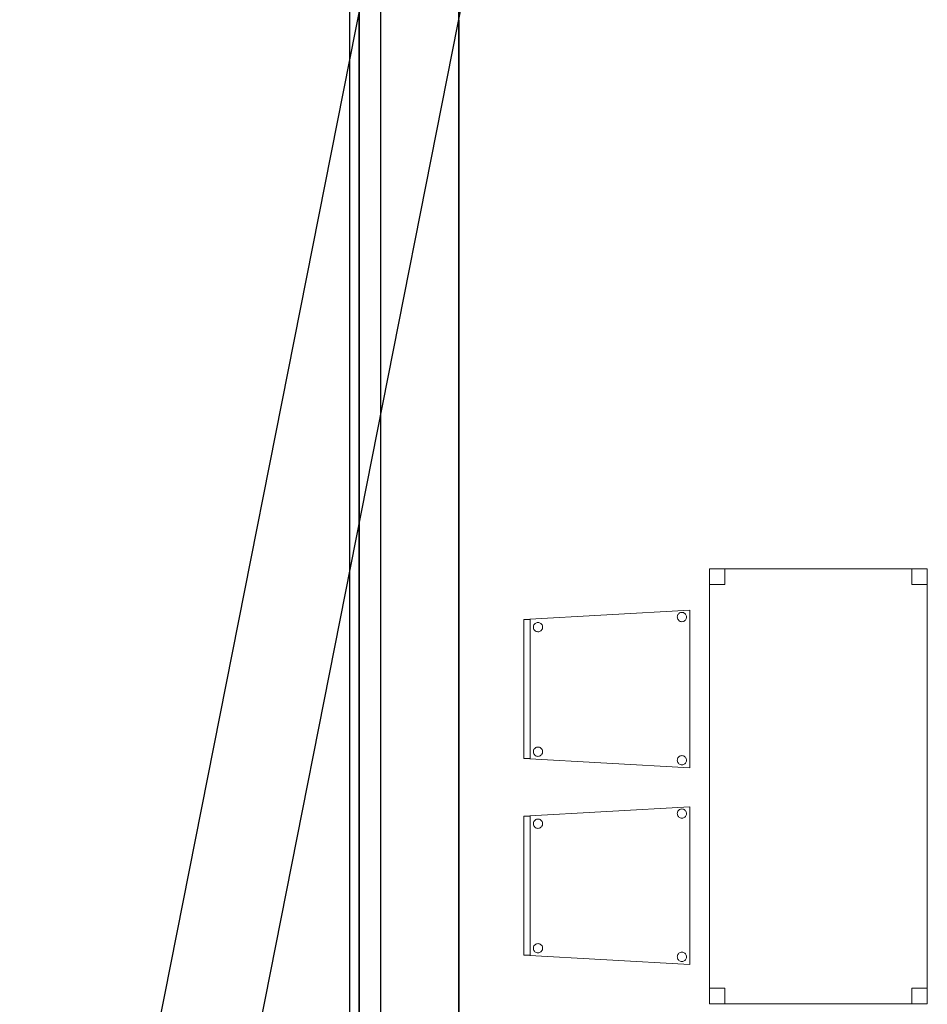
# Model space of a CAD drawing. Header units: metres. Extents: x 391.1 to 427.5, y 12.8 to 28.4.
# Tile 3 of 32: x 397.8 to 400.7, y 15.6 to 18.7. Entities that reach past the tile are written whole.
import ezdxf

# ---------------------------------------------------------------- set-up
doc = ezdxf.new("R2010")
doc.units = ezdxf.units.M
doc.layers.add('01_SUELOS', color=7, linetype='Continuous', lineweight=25, true_color=0x007f00)
for name, color, linetype, lineweight in [('02_MOBILIARIO', 7, 'Continuous', 18), ('A-DETL-____-MBND', 7, 'Continuous', 18), ('A-WALL-____-MCUT', 7, 'Continuous', 25), ('A-WALL-____-OTLN', 7, 'Continuous', 25)]:
    doc.layers.add(name, color=color, linetype=linetype, lineweight=lineweight)

# ---------------------------------------------------------------- blocks, each defined once
blk = doc.blocks.new('Family - Evans PA-152013-03_ELEC_P0A')
at = {"layer": 'A-WALL-____-MCUT', "color": 253, "true_color": 0xaaaaaa}
for p, q in [((2.1178, 10.7049), (0, 0)), ((0.3262, 0), (2.4243, 10.6052))]:
    blk.add_line(p, q, dxfattribs=at)
at = {"layer": 'A-WALL-____-OTLN', "color": 253, "true_color": 0xaaaaaa}
for p, q in [((2.1178, 10.7049), (0, 0)), ((0.3262, 0), (2.4243, 10.6052))]:
    blk.add_line(p, q, dxfattribs=at)
blk = doc.blocks.new('Family - Evans PA-152152-03_ELEC_P0A')
at = {"layer": 'A-WALL-____-MCUT', "color": 253, "true_color": 0xaaaaaa}
for p, q in [((15.0232, 0.32), (0, 0.32)), ((0, 0), (15.0232, 0))]:
    blk.add_line(p, q, dxfattribs=at)
at = {"layer": 'A-WALL-____-OTLN', "color": 253, "true_color": 0xaaaaaa}
for p, q in [((15.0232, 0.32), (0, 0.32)), ((0, 0), (15.0232, 0))]:
    blk.add_line(p, q, dxfattribs=at)
at = {"layer": 'A-WALL-____-OTLN', "color": 253, "lineweight": 18, "true_color": 0xaaaaaa}
blk.add_line((0, 0), (15.0232, 0), dxfattribs=at)
blk = doc.blocks.new('Family - Cadira confident_PA-152175-03_ELEC_P0A')
at = {"layer": 'A-DETL-____-MBND', "color": 253, "true_color": 0xaaaaaa}
for p, q in [((0, 0.4765), (0.5326, 0.5065)), ((0.5326, 0.5065), (0, 0.4765)), ((0.5326, 0.5065), (0.5326, 0)), ((0.5326, 0), (0.5326, 0.5065)), ((0, 0.03), (0, 0.4765)), ((0, 0.4765), (0, 0.03)), ((0, 0.4765), (0.02, 0.4765)), ((0, 0.03), (0, 0.4765)), ((0.02, 0.4765), (0, 0.4765)), ((0, 0.4765), (0, 0.03)), ((0.02, 0.4765), (0.02, 0.03)), ((0.02, 0.03), (0.02, 0.4765)), ((0.4926, 0.4843), (0.4928, 0.4869)), ((0.4928, 0.4869), (0.4926, 0.4843)), ((0.4928, 0.4817), (0.4926, 0.4843)), ((0.4926, 0.4843), (0.4928, 0.4817)), ((0.4928, 0.4869), (0.4935, 0.4894)), ((0.4935, 0.4894), (0.4928, 0.4869)), ((0.4935, 0.4792), (0.4928, 0.4817)), ((0.4928, 0.4817), (0.4935, 0.4792)), ((0.4935, 0.4894), (0.4946, 0.4918)), ((0.4946, 0.4918), (0.4935, 0.4894)), ((0.4945, 0.4768), (0.4935, 0.4792)), ((0.4935, 0.4792), (0.4945, 0.4768)), ((0.496, 0.4747), (0.4945, 0.4768)), ((0.4945, 0.4768), (0.496, 0.4747)), ((0.4946, 0.4918), (0.4961, 0.4939)), ((0.4961, 0.4939), (0.4946, 0.4918)), ((0.4979, 0.4728), (0.496, 0.4747)), ((0.496, 0.4747), (0.4979, 0.4728)), ((0.4961, 0.4939), (0.498, 0.4957)), ((0.498, 0.4957), (0.4961, 0.4939)), ((0.498, 0.4957), (0.5001, 0.4972)), ((0.5001, 0.4972), (0.498, 0.4957)), ((0.5001, 0.4972), (0.5025, 0.4983)), ((0.5025, 0.4983), (0.5001, 0.4972)), ((0.5025, 0.4983), (0.505, 0.4989)), ((0.505, 0.4989), (0.5025, 0.4983)), ((0.505, 0.4989), (0.5076, 0.4992)), ((0.5076, 0.4992), (0.505, 0.4989)), ((0.5076, 0.4992), (0.5102, 0.4989)), ((0.5102, 0.4989), (0.5076, 0.4992)), ((0.5102, 0.4989), (0.5127, 0.4982)), ((0.5127, 0.4982), (0.5102, 0.4989)), ((0.5127, 0.4982), (0.515, 0.4971)), ((0.515, 0.4971), (0.5127, 0.4982)), ((0.515, 0.4971), (0.5172, 0.4956)), ((0.5172, 0.4956), (0.515, 0.4971)), ((0.5189, 0.4746), (0.5171, 0.4727)), ((0.5171, 0.4727), (0.5189, 0.4746)), ((0.5172, 0.4956), (0.519, 0.4938)), ((0.519, 0.4938), (0.5172, 0.4956)), ((0.5204, 0.4767), (0.5189, 0.4746)), ((0.5189, 0.4746), (0.5204, 0.4767)), ((0.519, 0.4938), (0.5205, 0.4916)), ((0.5205, 0.4916), (0.519, 0.4938)), ((0.5215, 0.4791), (0.5204, 0.4767)), ((0.5204, 0.4767), (0.5215, 0.4791)), ((0.5205, 0.4916), (0.5216, 0.4893)), ((0.5216, 0.4893), (0.5205, 0.4916)), ((0.5222, 0.4816), (0.5215, 0.4791)), ((0.5215, 0.4791), (0.5222, 0.4816)), ((0.5216, 0.4893), (0.5222, 0.4868)), ((0.5222, 0.4868), (0.5216, 0.4893)), ((0.5222, 0.4868), (0.5224, 0.4842)), ((0.5224, 0.4842), (0.5222, 0.4868)), ((0.5224, 0.4842), (0.5222, 0.4816)), ((0.5222, 0.4816), (0.5224, 0.4842)), ((0.0302, 0.4519), (0.0304, 0.4545)), ((0.0304, 0.4545), (0.0302, 0.4519)), ((0.0304, 0.4493), (0.0302, 0.4519)), ((0.0302, 0.4519), (0.0304, 0.4493)), ((0.0304, 0.4545), (0.0311, 0.457)), ((0.0311, 0.457), (0.0304, 0.4545)), ((0.031, 0.4468), (0.0304, 0.4493)), ((0.0304, 0.4493), (0.031, 0.4468)), ((0.0321, 0.4445), (0.031, 0.4468)), ((0.031, 0.4468), (0.0321, 0.4445)), ((0.0311, 0.457), (0.0322, 0.4594)), ((0.0322, 0.4594), (0.0311, 0.457)), ((0.0336, 0.4423), (0.0321, 0.4445)), ((0.0321, 0.4445), (0.0336, 0.4423)), ((0.0322, 0.4594), (0.0337, 0.4615)), ((0.0337, 0.4615), (0.0322, 0.4594)), ((0.0337, 0.4615), (0.0356, 0.4633)), ((0.0356, 0.4633), (0.0337, 0.4615)), ((0.0356, 0.4633), (0.0377, 0.4648)), ((0.0377, 0.4648), (0.0356, 0.4633)), ((0.0377, 0.4648), (0.0401, 0.4659)), ((0.0401, 0.4659), (0.0377, 0.4648)), ((0.0401, 0.4659), (0.0426, 0.4666)), ((0.0426, 0.4666), (0.0401, 0.4659)), ((0.0426, 0.4666), (0.0452, 0.4668)), ((0.0452, 0.4668), (0.0426, 0.4666)), ((0.0452, 0.4668), (0.0478, 0.4666)), ((0.0478, 0.4666), (0.0452, 0.4668)), ((0.0478, 0.4666), (0.0503, 0.4659)), ((0.0503, 0.4659), (0.0478, 0.4666)), ((0.0503, 0.4659), (0.0526, 0.4648)), ((0.0526, 0.4648), (0.0503, 0.4659)), ((0.0526, 0.4648), (0.0548, 0.4633)), ((0.0548, 0.4633), (0.0526, 0.4648)), ((0.0548, 0.4633), (0.0566, 0.4614)), ((0.0566, 0.4614), (0.0548, 0.4633)), ((0.058, 0.4443), (0.0565, 0.4422)), ((0.0565, 0.4422), (0.058, 0.4443)), ((0.0566, 0.4614), (0.0581, 0.4593)), ((0.0581, 0.4593), (0.0566, 0.4614)), ((0.0591, 0.4467), (0.058, 0.4443)), ((0.058, 0.4443), (0.0591, 0.4467)), ((0.0581, 0.4593), (0.0592, 0.4569)), ((0.0592, 0.4569), (0.0581, 0.4593)), ((0.0598, 0.4492), (0.0591, 0.4467)), ((0.0591, 0.4467), (0.0598, 0.4492)), ((0.0592, 0.4569), (0.0598, 0.4544)), ((0.0598, 0.4544), (0.0592, 0.4569)), ((0.0598, 0.4544), (0.06, 0.4518)), ((0.06, 0.4518), (0.0598, 0.4544)), ((0.06, 0.4518), (0.0598, 0.4492)), ((0.0598, 0.4492), (0.06, 0.4518)), ((0.5, 0.4713), (0.4979, 0.4728)), ((0.4979, 0.4728), (0.5, 0.4713)), ((0.5023, 0.4702), (0.5, 0.4713)), ((0.5, 0.4713), (0.5023, 0.4702)), ((0.5049, 0.4695), (0.5023, 0.4702)), ((0.5023, 0.4702), (0.5049, 0.4695)), ((0.5074, 0.4693), (0.5049, 0.4695)), ((0.5049, 0.4695), (0.5074, 0.4693)), ((0.51, 0.4695), (0.5074, 0.4693)), ((0.5074, 0.4693), (0.51, 0.4695)), ((0.5126, 0.4702), (0.51, 0.4695)), ((0.51, 0.4695), (0.5126, 0.4702)), ((0.5149, 0.4713), (0.5126, 0.4702)), ((0.5126, 0.4702), (0.5149, 0.4713)), ((0.5171, 0.4727), (0.5149, 0.4713)), ((0.5149, 0.4713), (0.5171, 0.4727)), ((0.0355, 0.4405), (0.0336, 0.4423)), ((0.0336, 0.4423), (0.0355, 0.4405)), ((0.0376, 0.439), (0.0355, 0.4405)), ((0.0355, 0.4405), (0.0376, 0.439)), ((0.0399, 0.4378), (0.0376, 0.439)), ((0.0376, 0.439), (0.0399, 0.4378)), ((0.0424, 0.4372), (0.0399, 0.4378)), ((0.0399, 0.4378), (0.0424, 0.4372)), ((0.045, 0.4369), (0.0424, 0.4372)), ((0.0424, 0.4372), (0.045, 0.4369)), ((0.0476, 0.4371), (0.045, 0.4369)), ((0.045, 0.4369), (0.0476, 0.4371)), ((0.0502, 0.4378), (0.0476, 0.4371)), ((0.0476, 0.4371), (0.0502, 0.4378)), ((0.0525, 0.4389), (0.0502, 0.4378)), ((0.0502, 0.4378), (0.0525, 0.4389)), ((0.0547, 0.4404), (0.0525, 0.4389)), ((0.0525, 0.4389), (0.0547, 0.4404)), ((0.0565, 0.4422), (0.0547, 0.4404)), ((0.0547, 0.4404), (0.0565, 0.4422)), ((0.0337, 0.0615), (0.0356, 0.0633)), ((0.0356, 0.0633), (0.0337, 0.0615)), ((0.0356, 0.0633), (0.0377, 0.0648)), ((0.0377, 0.0648), (0.0356, 0.0633)), ((0.0377, 0.0648), (0.0401, 0.0659)), ((0.0401, 0.0659), (0.0377, 0.0648)), ((0.0401, 0.0659), (0.0426, 0.0666)), ((0.0426, 0.0666), (0.0401, 0.0659)), ((0.0426, 0.0666), (0.0452, 0.0668)), ((0.0452, 0.0668), (0.0426, 0.0666)), ((0.0452, 0.0668), (0.0478, 0.0666)), ((0.0478, 0.0666), (0.0452, 0.0668)), ((0.0478, 0.0666), (0.0503, 0.0659)), ((0.0503, 0.0659), (0.0478, 0.0666)), ((0.0503, 0.0659), (0.0526, 0.0648)), ((0.0526, 0.0648), (0.0503, 0.0659)), ((0.0526, 0.0648), (0.0548, 0.0633)), ((0.0548, 0.0633), (0.0526, 0.0648)), ((0.0548, 0.0633), (0.0566, 0.0614)), ((0.0566, 0.0614), (0.0548, 0.0633)), ((0.0302, 0.0519), (0.0304, 0.0545)), ((0.0304, 0.0545), (0.0302, 0.0519)), ((0.0304, 0.0493), (0.0302, 0.0519)), ((0.0302, 0.0519), (0.0304, 0.0493)), ((0.0304, 0.0545), (0.0311, 0.057)), ((0.0311, 0.057), (0.0304, 0.0545)), ((0.031, 0.0468), (0.0304, 0.0493)), ((0.0304, 0.0493), (0.031, 0.0468)), ((0.0321, 0.0445), (0.031, 0.0468)), ((0.031, 0.0468), (0.0321, 0.0445)), ((0.0311, 0.057), (0.0322, 0.0594)), ((0.0322, 0.0594), (0.0311, 0.057)), ((0.0336, 0.0423), (0.0321, 0.0445)), ((0.0321, 0.0445), (0.0336, 0.0423)), ((0.0322, 0.0594), (0.0337, 0.0615)), ((0.0337, 0.0615), (0.0322, 0.0594)), ((0.0355, 0.0405), (0.0336, 0.0423)), ((0.0336, 0.0423), (0.0355, 0.0405)), ((0.0376, 0.039), (0.0355, 0.0405)), ((0.0355, 0.0405), (0.0376, 0.039)), ((0.0399, 0.0378), (0.0376, 0.039)), ((0.0376, 0.039), (0.0399, 0.0378)), ((0.0424, 0.0372), (0.0399, 0.0378)), ((0.0399, 0.0378), (0.0424, 0.0372)), ((0.045, 0.0369), (0.0424, 0.0372)), ((0.0424, 0.0372), (0.045, 0.0369)), ((0.0476, 0.0371), (0.045, 0.0369)), ((0.045, 0.0369), (0.0476, 0.0371)), ((0.0502, 0.0378), (0.0476, 0.0371)), ((0.0476, 0.0371), (0.0502, 0.0378)), ((0.0525, 0.0389), (0.0502, 0.0378)), ((0.0502, 0.0378), (0.0525, 0.0389)), ((0.0547, 0.0404), (0.0525, 0.0389)), ((0.0525, 0.0389), (0.0547, 0.0404)), ((0.0565, 0.0422), (0.0547, 0.0404)), ((0.0547, 0.0404), (0.0565, 0.0422)), ((0.058, 0.0443), (0.0565, 0.0422)), ((0.0565, 0.0422), (0.058, 0.0443)), ((0.0566, 0.0614), (0.0581, 0.0593)), ((0.0581, 0.0593), (0.0566, 0.0614)), ((0.0591, 0.0467), (0.058, 0.0443)), ((0.058, 0.0443), (0.0591, 0.0467)), ((0.0581, 0.0593), (0.0592, 0.0569)), ((0.0592, 0.0569), (0.0581, 0.0593)), ((0.0598, 0.0492), (0.0591, 0.0467)), ((0.0591, 0.0467), (0.0598, 0.0492)), ((0.0592, 0.0569), (0.0598, 0.0544)), ((0.0598, 0.0544), (0.0592, 0.0569)), ((0.0598, 0.0544), (0.06, 0.0518)), ((0.06, 0.0518), (0.0598, 0.0544)), ((0.06, 0.0518), (0.0598, 0.0492)), ((0.0598, 0.0492), (0.06, 0.0518)), ((0.4935, 0.0294), (0.4946, 0.0318)), ((0.4946, 0.0318), (0.4935, 0.0294)), ((0.4946, 0.0318), (0.4961, 0.0339)), ((0.4961, 0.0339), (0.4946, 0.0318)), ((0.4961, 0.0339), (0.498, 0.0357)), ((0.498, 0.0357), (0.4961, 0.0339)), ((0.498, 0.0357), (0.5001, 0.0372)), ((0.5001, 0.0372), (0.498, 0.0357)), ((0.5001, 0.0372), (0.5025, 0.0383)), ((0.5025, 0.0383), (0.5001, 0.0372)), ((0.5025, 0.0383), (0.505, 0.0389)), ((0.505, 0.0389), (0.5025, 0.0383)), ((0.505, 0.0389), (0.5076, 0.0392)), ((0.5076, 0.0392), (0.505, 0.0389)), ((0.5076, 0.0392), (0.5102, 0.0389)), ((0.5102, 0.0389), (0.5076, 0.0392)), ((0.5102, 0.0389), (0.5127, 0.0382)), ((0.5127, 0.0382), (0.5102, 0.0389)), ((0.5127, 0.0382), (0.515, 0.0371)), ((0.515, 0.0371), (0.5127, 0.0382)), ((0.515, 0.0371), (0.5172, 0.0356)), ((0.5172, 0.0356), (0.515, 0.0371)), ((0.5172, 0.0356), (0.519, 0.0338)), ((0.519, 0.0338), (0.5172, 0.0356)), ((0.519, 0.0338), (0.5205, 0.0316)), ((0.5205, 0.0316), (0.519, 0.0338)), ((0.5205, 0.0316), (0.5216, 0.0293)), ((0.5216, 0.0293), (0.5205, 0.0316)), ((0.5326, 0), (0, 0.03)), ((0, 0.03), (0.5326, 0)), ((0.02, 0.03), (0, 0.03)), ((0, 0.03), (0.02, 0.03)), ((0.4926, 0.0243), (0.4928, 0.0269)), ((0.4928, 0.0269), (0.4926, 0.0243)), ((0.4928, 0.0217), (0.4926, 0.0243)), ((0.4926, 0.0243), (0.4928, 0.0217)), ((0.4928, 0.0269), (0.4935, 0.0294)), ((0.4935, 0.0294), (0.4928, 0.0269)), ((0.4935, 0.0192), (0.4928, 0.0217)), ((0.4928, 0.0217), (0.4935, 0.0192)), ((0.4945, 0.0168), (0.4935, 0.0192)), ((0.4935, 0.0192), (0.4945, 0.0168)), ((0.496, 0.0147), (0.4945, 0.0168)), ((0.4945, 0.0168), (0.496, 0.0147)), ((0.4979, 0.0128), (0.496, 0.0147)), ((0.496, 0.0147), (0.4979, 0.0128)), ((0.5, 0.0113), (0.4979, 0.0128)), ((0.4979, 0.0128), (0.5, 0.0113)), ((0.5023, 0.0102), (0.5, 0.0113)), ((0.5, 0.0113), (0.5023, 0.0102)), ((0.5049, 0.0095), (0.5023, 0.0102)), ((0.5023, 0.0102), (0.5049, 0.0095)), ((0.5074, 0.0093), (0.5049, 0.0095)), ((0.5049, 0.0095), (0.5074, 0.0093)), ((0.51, 0.0095), (0.5074, 0.0093)), ((0.5074, 0.0093), (0.51, 0.0095)), ((0.5126, 0.0102), (0.51, 0.0095)), ((0.51, 0.0095), (0.5126, 0.0102)), ((0.5149, 0.0113), (0.5126, 0.0102)), ((0.5126, 0.0102), (0.5149, 0.0113)), ((0.5171, 0.0127), (0.5149, 0.0113)), ((0.5149, 0.0113), (0.5171, 0.0127)), ((0.5189, 0.0146), (0.5171, 0.0127)), ((0.5171, 0.0127), (0.5189, 0.0146)), ((0.5204, 0.0167), (0.5189, 0.0146)), ((0.5189, 0.0146), (0.5204, 0.0167)), ((0.5215, 0.0191), (0.5204, 0.0167)), ((0.5204, 0.0167), (0.5215, 0.0191)), ((0.5222, 0.0216), (0.5215, 0.0191)), ((0.5215, 0.0191), (0.5222, 0.0216)), ((0.5216, 0.0293), (0.5222, 0.0268)), ((0.5222, 0.0268), (0.5216, 0.0293)), ((0.5222, 0.0268), (0.5224, 0.0242)), ((0.5224, 0.0242), (0.5222, 0.0268)), ((0.5224, 0.0242), (0.5222, 0.0216)), ((0.5222, 0.0216), (0.5224, 0.0242))]:
    blk.add_line(p, q, dxfattribs=at)
blk = doc.blocks.new('Family - Cadira confident_PA-152177-03_ELEC_P0A')
at = {"layer": 'A-DETL-____-MBND', "color": 253, "true_color": 0xaaaaaa}
for p, q in [((0, 0.4765), (0.5326, 0.5065)), ((0.5326, 0.5065), (0, 0.4765)), ((0.5326, 0.5065), (0.5326, 0)), ((0.5326, 0), (0.5326, 0.5065)), ((0, 0.4765), (0.02, 0.4765)), ((0, 0.03), (0, 0.4765)), ((0.02, 0.4765), (0, 0.4765)), ((0, 0.4765), (0, 0.03)), ((0, 0.03), (0, 0.4765)), ((0, 0.4765), (0, 0.03)), ((0.02, 0.4765), (0.02, 0.03)), ((0.02, 0.03), (0.02, 0.4765)), ((0.4926, 0.4843), (0.4928, 0.4869)), ((0.4928, 0.4869), (0.4926, 0.4843)), ((0.4928, 0.4817), (0.4926, 0.4843)), ((0.4926, 0.4843), (0.4928, 0.4817)), ((0.4928, 0.4869), (0.4935, 0.4894)), ((0.4935, 0.4894), (0.4928, 0.4869)), ((0.4935, 0.4792), (0.4928, 0.4817)), ((0.4928, 0.4817), (0.4935, 0.4792)), ((0.4935, 0.4894), (0.4946, 0.4918)), ((0.4946, 0.4918), (0.4935, 0.4894)), ((0.4945, 0.4768), (0.4935, 0.4792)), ((0.4935, 0.4792), (0.4945, 0.4768)), ((0.496, 0.4747), (0.4945, 0.4768)), ((0.4945, 0.4768), (0.496, 0.4747)), ((0.4946, 0.4918), (0.4961, 0.4939)), ((0.4961, 0.4939), (0.4946, 0.4918)), ((0.4979, 0.4728), (0.496, 0.4747)), ((0.496, 0.4747), (0.4979, 0.4728)), ((0.4961, 0.4939), (0.498, 0.4957)), ((0.498, 0.4957), (0.4961, 0.4939)), ((0.498, 0.4957), (0.5001, 0.4972)), ((0.5001, 0.4972), (0.498, 0.4957)), ((0.5001, 0.4972), (0.5025, 0.4983)), ((0.5025, 0.4983), (0.5001, 0.4972)), ((0.5025, 0.4983), (0.505, 0.4989)), ((0.505, 0.4989), (0.5025, 0.4983)), ((0.505, 0.4989), (0.5076, 0.4992)), ((0.5076, 0.4992), (0.505, 0.4989)), ((0.5076, 0.4992), (0.5102, 0.4989)), ((0.5102, 0.4989), (0.5076, 0.4992)), ((0.5102, 0.4989), (0.5127, 0.4982)), ((0.5127, 0.4982), (0.5102, 0.4989)), ((0.5127, 0.4982), (0.515, 0.4971)), ((0.515, 0.4971), (0.5127, 0.4982)), ((0.515, 0.4971), (0.5172, 0.4956)), ((0.5172, 0.4956), (0.515, 0.4971)), ((0.5189, 0.4746), (0.5171, 0.4727)), ((0.5171, 0.4727), (0.5189, 0.4746)), ((0.5172, 0.4956), (0.519, 0.4938)), ((0.519, 0.4938), (0.5172, 0.4956)), ((0.5204, 0.4767), (0.5189, 0.4746)), ((0.5189, 0.4746), (0.5204, 0.4767)), ((0.519, 0.4938), (0.5205, 0.4916)), ((0.5205, 0.4916), (0.519, 0.4938)), ((0.5215, 0.4791), (0.5204, 0.4767)), ((0.5204, 0.4767), (0.5215, 0.4791)), ((0.5205, 0.4916), (0.5216, 0.4893)), ((0.5216, 0.4893), (0.5205, 0.4916)), ((0.5222, 0.4816), (0.5215, 0.4791)), ((0.5215, 0.4791), (0.5222, 0.4816)), ((0.5216, 0.4893), (0.5222, 0.4868)), ((0.5222, 0.4868), (0.5216, 0.4893)), ((0.5222, 0.4868), (0.5224, 0.4842)), ((0.5224, 0.4842), (0.5222, 0.4868)), ((0.5224, 0.4842), (0.5222, 0.4816)), ((0.5222, 0.4816), (0.5224, 0.4842)), ((0.0302, 0.4519), (0.0304, 0.4545)), ((0.0304, 0.4545), (0.0302, 0.4519)), ((0.0304, 0.4493), (0.0302, 0.4519)), ((0.0302, 0.4519), (0.0304, 0.4493)), ((0.0304, 0.4545), (0.0311, 0.457)), ((0.0311, 0.457), (0.0304, 0.4545)), ((0.031, 0.4468), (0.0304, 0.4493)), ((0.0304, 0.4493), (0.031, 0.4468)), ((0.0321, 0.4445), (0.031, 0.4468)), ((0.031, 0.4468), (0.0321, 0.4445)), ((0.0311, 0.457), (0.0322, 0.4594)), ((0.0322, 0.4594), (0.0311, 0.457)), ((0.0336, 0.4423), (0.0321, 0.4445)), ((0.0321, 0.4445), (0.0336, 0.4423)), ((0.0322, 0.4594), (0.0337, 0.4615)), ((0.0337, 0.4615), (0.0322, 0.4594)), ((0.0337, 0.4615), (0.0356, 0.4633)), ((0.0356, 0.4633), (0.0337, 0.4615)), ((0.0356, 0.4633), (0.0377, 0.4648)), ((0.0377, 0.4648), (0.0356, 0.4633)), ((0.0377, 0.4648), (0.0401, 0.4659)), ((0.0401, 0.4659), (0.0377, 0.4648)), ((0.0401, 0.4659), (0.0426, 0.4666)), ((0.0426, 0.4666), (0.0401, 0.4659)), ((0.0426, 0.4666), (0.0452, 0.4668)), ((0.0452, 0.4668), (0.0426, 0.4666)), ((0.0452, 0.4668), (0.0478, 0.4666)), ((0.0478, 0.4666), (0.0452, 0.4668)), ((0.0478, 0.4666), (0.0503, 0.4659)), ((0.0503, 0.4659), (0.0478, 0.4666)), ((0.0503, 0.4659), (0.0526, 0.4648)), ((0.0526, 0.4648), (0.0503, 0.4659)), ((0.0526, 0.4648), (0.0548, 0.4633)), ((0.0548, 0.4633), (0.0526, 0.4648)), ((0.0548, 0.4633), (0.0566, 0.4614)), ((0.0566, 0.4614), (0.0548, 0.4633)), ((0.058, 0.4443), (0.0565, 0.4422)), ((0.0565, 0.4422), (0.058, 0.4443)), ((0.0566, 0.4614), (0.0581, 0.4593)), ((0.0581, 0.4593), (0.0566, 0.4614)), ((0.0591, 0.4467), (0.058, 0.4443)), ((0.058, 0.4443), (0.0591, 0.4467)), ((0.0581, 0.4593), (0.0592, 0.4569)), ((0.0592, 0.4569), (0.0581, 0.4593)), ((0.0598, 0.4492), (0.0591, 0.4467)), ((0.0591, 0.4467), (0.0598, 0.4492)), ((0.0592, 0.4569), (0.0598, 0.4544)), ((0.0598, 0.4544), (0.0592, 0.4569)), ((0.0598, 0.4544), (0.06, 0.4518)), ((0.06, 0.4518), (0.0598, 0.4544)), ((0.06, 0.4518), (0.0598, 0.4492)), ((0.0598, 0.4492), (0.06, 0.4518)), ((0.5, 0.4713), (0.4979, 0.4728)), ((0.4979, 0.4728), (0.5, 0.4713)), ((0.5023, 0.4702), (0.5, 0.4713)), ((0.5, 0.4713), (0.5023, 0.4702)), ((0.5049, 0.4695), (0.5023, 0.4702)), ((0.5023, 0.4702), (0.5049, 0.4695)), ((0.5074, 0.4693), (0.5049, 0.4695)), ((0.5049, 0.4695), (0.5074, 0.4693)), ((0.51, 0.4695), (0.5074, 0.4693)), ((0.5074, 0.4693), (0.51, 0.4695)), ((0.5126, 0.4702), (0.51, 0.4695)), ((0.51, 0.4695), (0.5126, 0.4702)), ((0.5149, 0.4713), (0.5126, 0.4702)), ((0.5126, 0.4702), (0.5149, 0.4713)), ((0.5171, 0.4727), (0.5149, 0.4713)), ((0.5149, 0.4713), (0.5171, 0.4727)), ((0.0355, 0.4405), (0.0336, 0.4423)), ((0.0336, 0.4423), (0.0355, 0.4405)), ((0.0376, 0.439), (0.0355, 0.4405)), ((0.0355, 0.4405), (0.0376, 0.439)), ((0.0399, 0.4378), (0.0376, 0.439)), ((0.0376, 0.439), (0.0399, 0.4378)), ((0.0424, 0.4372), (0.0399, 0.4378)), ((0.0399, 0.4378), (0.0424, 0.4372)), ((0.045, 0.4369), (0.0424, 0.4372)), ((0.0424, 0.4372), (0.045, 0.4369)), ((0.0476, 0.4371), (0.045, 0.4369)), ((0.045, 0.4369), (0.0476, 0.4371)), ((0.0502, 0.4378), (0.0476, 0.4371)), ((0.0476, 0.4371), (0.0502, 0.4378)), ((0.0525, 0.4389), (0.0502, 0.4378)), ((0.0502, 0.4378), (0.0525, 0.4389)), ((0.0547, 0.4404), (0.0525, 0.4389)), ((0.0525, 0.4389), (0.0547, 0.4404)), ((0.0565, 0.4422), (0.0547, 0.4404)), ((0.0547, 0.4404), (0.0565, 0.4422)), ((0.0337, 0.0615), (0.0356, 0.0633)), ((0.0356, 0.0633), (0.0337, 0.0615)), ((0.0356, 0.0633), (0.0377, 0.0648)), ((0.0377, 0.0648), (0.0356, 0.0633)), ((0.0377, 0.0648), (0.0401, 0.0659)), ((0.0401, 0.0659), (0.0377, 0.0648)), ((0.0401, 0.0659), (0.0426, 0.0666)), ((0.0426, 0.0666), (0.0401, 0.0659)), ((0.0426, 0.0666), (0.0452, 0.0668)), ((0.0452, 0.0668), (0.0426, 0.0666)), ((0.0452, 0.0668), (0.0478, 0.0666)), ((0.0478, 0.0666), (0.0452, 0.0668)), ((0.0478, 0.0666), (0.0503, 0.0659)), ((0.0503, 0.0659), (0.0478, 0.0666)), ((0.0503, 0.0659), (0.0526, 0.0648)), ((0.0526, 0.0648), (0.0503, 0.0659)), ((0.0526, 0.0648), (0.0548, 0.0633)), ((0.0548, 0.0633), (0.0526, 0.0648)), ((0.0548, 0.0633), (0.0566, 0.0614)), ((0.0566, 0.0614), (0.0548, 0.0633)), ((0.0302, 0.0519), (0.0304, 0.0545)), ((0.0304, 0.0545), (0.0302, 0.0519)), ((0.0304, 0.0493), (0.0302, 0.0519)), ((0.0302, 0.0519), (0.0304, 0.0493)), ((0.0304, 0.0545), (0.0311, 0.057)), ((0.0311, 0.057), (0.0304, 0.0545)), ((0.031, 0.0468), (0.0304, 0.0493)), ((0.0304, 0.0493), (0.031, 0.0468)), ((0.0321, 0.0445), (0.031, 0.0468)), ((0.031, 0.0468), (0.0321, 0.0445)), ((0.0311, 0.057), (0.0322, 0.0594)), ((0.0322, 0.0594), (0.0311, 0.057)), ((0.0336, 0.0423), (0.0321, 0.0445)), ((0.0321, 0.0445), (0.0336, 0.0423)), ((0.0322, 0.0594), (0.0337, 0.0615)), ((0.0337, 0.0615), (0.0322, 0.0594)), ((0.0355, 0.0405), (0.0336, 0.0423)), ((0.0336, 0.0423), (0.0355, 0.0405)), ((0.0376, 0.039), (0.0355, 0.0405)), ((0.0355, 0.0405), (0.0376, 0.039)), ((0.0399, 0.0378), (0.0376, 0.039)), ((0.0376, 0.039), (0.0399, 0.0378)), ((0.0424, 0.0372), (0.0399, 0.0378)), ((0.0399, 0.0378), (0.0424, 0.0372)), ((0.045, 0.0369), (0.0424, 0.0372)), ((0.0424, 0.0372), (0.045, 0.0369)), ((0.0476, 0.0371), (0.045, 0.0369)), ((0.045, 0.0369), (0.0476, 0.0371)), ((0.0502, 0.0378), (0.0476, 0.0371)), ((0.0476, 0.0371), (0.0502, 0.0378)), ((0.0525, 0.0389), (0.0502, 0.0378)), ((0.0502, 0.0378), (0.0525, 0.0389)), ((0.0547, 0.0404), (0.0525, 0.0389)), ((0.0525, 0.0389), (0.0547, 0.0404)), ((0.0565, 0.0422), (0.0547, 0.0404)), ((0.0547, 0.0404), (0.0565, 0.0422)), ((0.058, 0.0443), (0.0565, 0.0422)), ((0.0565, 0.0422), (0.058, 0.0443)), ((0.0566, 0.0614), (0.0581, 0.0593)), ((0.0581, 0.0593), (0.0566, 0.0614)), ((0.0591, 0.0467), (0.058, 0.0443)), ((0.058, 0.0443), (0.0591, 0.0467)), ((0.0581, 0.0593), (0.0592, 0.0569)), ((0.0592, 0.0569), (0.0581, 0.0593)), ((0.0598, 0.0492), (0.0591, 0.0467)), ((0.0591, 0.0467), (0.0598, 0.0492)), ((0.0592, 0.0569), (0.0598, 0.0544)), ((0.0598, 0.0544), (0.0592, 0.0569)), ((0.0598, 0.0544), (0.06, 0.0518)), ((0.06, 0.0518), (0.0598, 0.0544)), ((0.06, 0.0518), (0.0598, 0.0492)), ((0.0598, 0.0492), (0.06, 0.0518)), ((0.4935, 0.0294), (0.4946, 0.0318)), ((0.4946, 0.0318), (0.4935, 0.0294)), ((0.4946, 0.0318), (0.4961, 0.0339)), ((0.4961, 0.0339), (0.4946, 0.0318)), ((0.4961, 0.0339), (0.498, 0.0357)), ((0.498, 0.0357), (0.4961, 0.0339)), ((0.498, 0.0357), (0.5001, 0.0372)), ((0.5001, 0.0372), (0.498, 0.0357)), ((0.5001, 0.0372), (0.5025, 0.0383)), ((0.5025, 0.0383), (0.5001, 0.0372)), ((0.5025, 0.0383), (0.505, 0.0389)), ((0.505, 0.0389), (0.5025, 0.0383)), ((0.505, 0.0389), (0.5076, 0.0392)), ((0.5076, 0.0392), (0.505, 0.0389)), ((0.5076, 0.0392), (0.5102, 0.0389)), ((0.5102, 0.0389), (0.5076, 0.0392)), ((0.5102, 0.0389), (0.5127, 0.0382)), ((0.5127, 0.0382), (0.5102, 0.0389)), ((0.5127, 0.0382), (0.515, 0.0371)), ((0.515, 0.0371), (0.5127, 0.0382)), ((0.515, 0.0371), (0.5172, 0.0356)), ((0.5172, 0.0356), (0.515, 0.0371)), ((0.5172, 0.0356), (0.519, 0.0338)), ((0.519, 0.0338), (0.5172, 0.0356)), ((0.519, 0.0338), (0.5205, 0.0316)), ((0.5205, 0.0316), (0.519, 0.0338)), ((0.5205, 0.0316), (0.5216, 0.0293)), ((0.5216, 0.0293), (0.5205, 0.0316)), ((0.02, 0.03), (0, 0.03)), ((0, 0.03), (0.02, 0.03)), ((0.5326, 0), (0, 0.03)), ((0, 0.03), (0.5326, 0)), ((0.4926, 0.0243), (0.4928, 0.0269)), ((0.4928, 0.0269), (0.4926, 0.0243)), ((0.4928, 0.0217), (0.4926, 0.0243)), ((0.4926, 0.0243), (0.4928, 0.0217)), ((0.4928, 0.0269), (0.4935, 0.0294)), ((0.4935, 0.0294), (0.4928, 0.0269)), ((0.4935, 0.0192), (0.4928, 0.0217)), ((0.4928, 0.0217), (0.4935, 0.0192)), ((0.4945, 0.0168), (0.4935, 0.0192)), ((0.4935, 0.0192), (0.4945, 0.0168)), ((0.496, 0.0147), (0.4945, 0.0168)), ((0.4945, 0.0168), (0.496, 0.0147)), ((0.4979, 0.0128), (0.496, 0.0147)), ((0.496, 0.0147), (0.4979, 0.0128)), ((0.5, 0.0113), (0.4979, 0.0128)), ((0.4979, 0.0128), (0.5, 0.0113)), ((0.5023, 0.0102), (0.5, 0.0113)), ((0.5, 0.0113), (0.5023, 0.0102)), ((0.5049, 0.0095), (0.5023, 0.0102)), ((0.5023, 0.0102), (0.5049, 0.0095)), ((0.5074, 0.0093), (0.5049, 0.0095)), ((0.5049, 0.0095), (0.5074, 0.0093)), ((0.51, 0.0095), (0.5074, 0.0093)), ((0.5074, 0.0093), (0.51, 0.0095)), ((0.5126, 0.0102), (0.51, 0.0095)), ((0.51, 0.0095), (0.5126, 0.0102)), ((0.5149, 0.0113), (0.5126, 0.0102)), ((0.5126, 0.0102), (0.5149, 0.0113)), ((0.5171, 0.0127), (0.5149, 0.0113)), ((0.5149, 0.0113), (0.5171, 0.0127)), ((0.5189, 0.0146), (0.5171, 0.0127)), ((0.5171, 0.0127), (0.5189, 0.0146)), ((0.5204, 0.0167), (0.5189, 0.0146)), ((0.5189, 0.0146), (0.5204, 0.0167)), ((0.5215, 0.0191), (0.5204, 0.0167)), ((0.5204, 0.0167), (0.5215, 0.0191)), ((0.5222, 0.0216), (0.5215, 0.0191)), ((0.5215, 0.0191), (0.5222, 0.0216)), ((0.5216, 0.0293), (0.5222, 0.0268)), ((0.5222, 0.0268), (0.5216, 0.0293)), ((0.5222, 0.0268), (0.5224, 0.0242)), ((0.5224, 0.0242), (0.5222, 0.0268)), ((0.5224, 0.0242), (0.5222, 0.0216)), ((0.5222, 0.0216), (0.5224, 0.0242))]:
    blk.add_line(p, q, dxfattribs=at)
blk = doc.blocks.new('Family - Fals sostre PA-152185-03_ELEC_P0A')
at = {"layer": '01_SUELOS', "color": 9, "true_color": 0xaad4aa}
for p, q in [((6.9075, 0), (6.9075, 15.0232)), ((6.9075, 15.0232), (6.9075, 0))]:
    blk.add_line(p, q, dxfattribs=at)
blk = doc.blocks.new('Family - LONDR55-XX_ZZ-ARQ-CAA-M3D-Londres55-152611-03_ELEC_P0A')
at = {"layer": '01_SUELOS', "color": 9, "true_color": 0xaad4aa}
for p, q in [((0, 5.4819), (0, 0)), ((0, 0), (0, 5.4819))]:
    blk.add_line(p, q, dxfattribs=at)
blk = doc.blocks.new('Family - Taula 140X80_PA-152631-03_ELEC_P0A')
at = {"layer": 'A-DETL-____-MBND', "color": 253, "true_color": 0xaaaaaa}
for p, q in [((0, 1.3969), (0.7, 1.3969)), ((0, 0), (0, 1.3969)), ((0.7, 1.3969), (0, 1.3969)), ((0, 1.3969), (0, 0)), ((0, 1.3969), (0.05, 1.3969)), ((0, 1.3469), (0, 1.3969)), ((0.05, 1.3969), (0, 1.3969)), ((0, 1.3969), (0, 1.3469)), ((0.05, 1.3969), (0.05, 1.3469)), ((0.05, 1.3469), (0.05, 1.3969)), ((0.65, 1.3969), (0.7, 1.3969)), ((0.65, 1.3469), (0.65, 1.3969)), ((0.7, 1.3969), (0.65, 1.3969)), ((0.65, 1.3969), (0.65, 1.3469)), ((0.7, 1.3969), (0.7, 1.3469)), ((0.7, 1.3469), (0.7, 1.3969)), ((0.7, 1.3969), (0.7, 0)), ((0.7, 0), (0.7, 1.3969)), ((0.05, 1.3469), (0, 1.3469)), ((0, 1.3469), (0.05, 1.3469)), ((0.7, 1.3469), (0.65, 1.3469)), ((0.65, 1.3469), (0.7, 1.3469)), ((0, 0.05), (0.05, 0.05)), ((0, 0), (0, 0.05)), ((0.05, 0.05), (0, 0.05)), ((0, 0.05), (0, 0)), ((0.05, 0.05), (0.05, 0)), ((0.05, 0), (0.05, 0.05)), ((0.65, 0.05), (0.7, 0.05)), ((0.65, 0), (0.65, 0.05)), ((0.7, 0.05), (0.65, 0.05)), ((0.65, 0.05), (0.65, 0)), ((0.7, 0.05), (0.7, 0)), ((0.7, 0), (0.7, 0.05)), ((0.7, 0), (0, 0)), ((0, 0), (0.7, 0)), ((0.05, 0), (0, 0)), ((0, 0), (0.05, 0)), ((0.7, 0), (0.65, 0)), ((0.65, 0), (0.7, 0))]:
    blk.add_line(p, q, dxfattribs=at)
blk = doc.blocks.new('Family - Envans PB-155401-03_ELEC_P0A')
at = {"layer": 'A-WALL-____-MCUT', "color": 253, "true_color": 0xaaaaaa}
for p, q in [((8.8202, 0.1), (0, 0.1)), ((0, 0), (8.8202, 0))]:
    blk.add_line(p, q, dxfattribs=at)
at = {"layer": 'A-WALL-____-OTLN', "color": 253, "true_color": 0xaaaaaa}
for p, q in [((8.8202, 0.1), (0, 0.1)), ((0, 0), (8.8202, 0))]:
    blk.add_line(p, q, dxfattribs=at)
at = {"layer": 'A-WALL-____-OTLN', "color": 253, "lineweight": 18, "true_color": 0xaaaaaa}
blk.add_line((0, 0), (8.8202, 0), dxfattribs=at)
blk = doc.blocks.new('LONDR55-XX_ZZ-ARQ-CAA-M3D-Londres55_ifc-1-03_ELEC_P0A')
at = {"layer": '01_SUELOS', "color": 253, "lineweight": 18, "true_color": 0xaaaaaa}
for name, p in [('Family - Fals sostre PA-152185-03_ELEC_P0A', (391.9497, 13.2406)), ('Family - LONDR55-XX_ZZ-ARQ-CAA-M3D-Londres55-152611-03_ELEC_P0A', (399.1772, 13.2406))]:
    blk.add_blockref(name, p, dxfattribs=at)
at = {"layer": '02_MOBILIARIO', "color": 253, "lineweight": 18, "true_color": 0xaaaaaa}
for name, p in [('Family - Taula 140X80_PA-152631-03_ELEC_P0A', (399.9819, 15.5626)), ('Family - Cadira confident_PA-152175-03_ELEC_P0A', (399.3862, 16.3204)), ('Family - Cadira confident_PA-152177-03_ELEC_P0A', (399.3862, 15.6892))]:
    blk.add_blockref(name, p, dxfattribs=at)
at = {"layer": 'A-WALL-____-OTLN', "color": 253, "lineweight": 18, "true_color": 0xaaaaaa, "rotation": 90}
for name, p in [('Family - Evans PA-152152-03_ELEC_P0A', (399.1772, 13.2406)), ('Family - Envans PB-155401-03_ELEC_P0A', (398.9264, 13.2006))]:
    blk.add_blockref(name, p, dxfattribs=at)
at = {"layer": 'A-WALL-____-OTLN', "color": 253, "lineweight": 18, "true_color": 0xaaaaaa}
blk.add_blockref('Family - Evans PA-152013-03_ELEC_P0A', (397.7664, 13.2406), dxfattribs=at)

msp = doc.modelspace()

# ---------------------------------------------------------------- block references
at = {"lineweight": 5}
msp.add_blockref('LONDR55-XX_ZZ-ARQ-CAA-M3D-Londres55_ifc-1-03_ELEC_P0A', (0, 0), dxfattribs=at)

doc.saveas('drawing.dxf')
